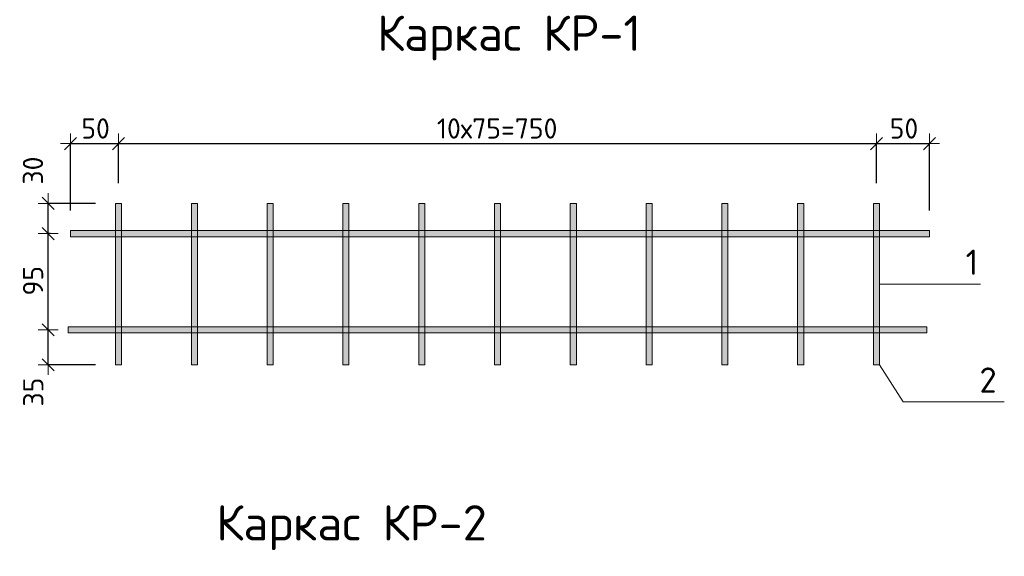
# Model space of a CAD drawing. Header units: metres. Extents: x -38.2 to -0.5, y -15 to -2.2.
# Tile 3 of 4: x -4.145 to -3.171, y -2.848 to -2.316. Entities that reach past the tile are written whole.
import ezdxf

# ---------------------------------------------------------------- set-up
doc = ezdxf.new("R2010")
doc.units = ezdxf.units.M
doc.header["$PDMODE"] = 65
for name, color, linetype, lineweight in [('XR$2$STANDARD_1', 7, 'Continuous', 25), ('XR$2$Размерная линия (1)', 7, 'Continuous', 13), ('XR$2$Текст_ общее_1', 7, 'Continuous', 13)]:
    doc.layers.add(name, color=color, linetype=linetype, lineweight=lineweight)
doc.styles.add('ISOCPEUR', font='txt')
doc.dimstyles.new('DIMSTYLE_2', dxfattribs={"dimtxt": 0.02, "dimasz": 0.02, "dimexe": 0, "dimexo": 0, "dimgap": 0.01, "dimtad": 2, "dimdec": 0, "dimlfac": 1000, "dimrnd": 5, "dimzin": 12, "dimdsep": 46, "dimtxsty": 'ISOCPEUR', "dimblk1": 'ALL_ML_STRICH', "dimblk2": 'ALL_ML_STRICH', "dimsah": 1, "dimcen": 0, "dimclrd": 7, "dimclre": 256, "dimclrt": 7, "dimadec": 0, "dimazin": 0, "dimtfac": 1, "dimtdec": 0, "dimtix": 1, "dimtmove": 2, "dimatfit": 3, "dimfxl": 0, "dimtzin": 0, "dimlwd": 0, "dimlwe": -3, "dimarcsym": 0})
doc.dimstyles.new('DIMSTYLE_3', dxfattribs={"dimtxt": 0.02, "dimasz": 0.02, "dimexe": 0, "dimexo": 0, "dimgap": 0.01, "dimtad": 2, "dimdec": 0, "dimlfac": 1000, "dimrnd": 5, "dimzin": 12, "dimdsep": 46, "dimtxsty": 'ISOCPEUR', "dimblk1": 'ALL_ML_STRICH', "dimblk2": 'ALL_ML_STRICH', "dimsah": 1, "dimcen": 0, "dimclrd": 7, "dimclre": 256, "dimclrt": 7, "dimadec": 0, "dimazin": 0, "dimtfac": 1, "dimtdec": 0, "dimtix": 1, "dimtmove": 2, "dimatfit": 3, "dimfxl": 0, "dimtzin": 0, "dimlwd": 0, "dimlwe": -3, "dimarcsym": 0})
doc.dimstyles.new('DIMSTYLE_5', dxfattribs={"dimtxt": 0.02, "dimasz": 0.02, "dimexe": 0, "dimexo": 0, "dimgap": 0.01, "dimtad": 2, "dimdec": 0, "dimlfac": 1000, "dimrnd": 5, "dimzin": 12, "dimdsep": 46, "dimtxsty": 'ISOCPEUR', "dimblk1": 'ALL_ML_STRICH', "dimblk2": 'ALL_ML_STRICH', "dimsah": 1, "dimcen": 0, "dimclrd": 7, "dimclre": 256, "dimclrt": 7, "dimadec": 0, "dimazin": 0, "dimtfac": 1, "dimtdec": 0, "dimtix": 1, "dimtmove": 2, "dimatfit": 3, "dimfxl": 0, "dimtvp": 1.2, "dimtzin": 0, "dimlwd": 0, "dimlwe": -3, "dimarcsym": 0})

# ---------------------------------------------------------------- blocks, each defined once
blk = doc.blocks.new('СЛОЖНЫЙ_ОБЪЕКТ_1')
at = {"layer": 'XR$2$STANDARD_1', "linetype": 'Continuous', "lineweight": 13, "true_color": 0xababab, "transparency": 33554687}
blk.add_hatch(color=253, dxfattribs=at).paths.add_polyline_path([(-4.05022, -2.65827), (-4.05022, -2.49827), (-4.04422, -2.49827), (-4.04422, -2.65827)], flags=16)
at = {"layer": 'XR$2$STANDARD_1', "color": 7, "linetype": 'Continuous', "lineweight": 13, "transparency": 33554687}
blk.add_lwpolyline([(-4.05022, -2.65827), (-4.05022, -2.49827), (-4.04422, -2.49827), (-4.04422, -2.65827), (-4.05022, -2.65827)], close=True, dxfattribs=at)
blk = doc.blocks.new('СЛОЖНЫЙ_ОБЪЕКТ_2')
at = {"layer": 'XR$2$STANDARD_1', "linetype": 'Continuous', "lineweight": 13, "true_color": 0xababab, "transparency": 33554687}
blk.add_hatch(color=253, dxfattribs=at).paths.add_polyline_path([(-3.97522, -2.65827), (-3.97522, -2.49827), (-3.96922, -2.49827), (-3.96922, -2.65827)], flags=16)
at = {"layer": 'XR$2$STANDARD_1', "color": 7, "linetype": 'Continuous', "lineweight": 13, "transparency": 33554687}
blk.add_lwpolyline([(-3.97522, -2.65827), (-3.97522, -2.49827), (-3.96922, -2.49827), (-3.96922, -2.65827), (-3.97522, -2.65827)], close=True, dxfattribs=at)
blk = doc.blocks.new('СЛОЖНЫЙ_ОБЪЕКТ_3')
at = {"layer": 'XR$2$STANDARD_1', "linetype": 'Continuous', "lineweight": 13, "true_color": 0xababab, "transparency": 33554687}
blk.add_hatch(color=253, dxfattribs=at).paths.add_polyline_path([(-3.90022, -2.65827), (-3.90022, -2.49827), (-3.89422, -2.49827), (-3.89422, -2.65827)], flags=16)
at = {"layer": 'XR$2$STANDARD_1', "color": 7, "linetype": 'Continuous', "lineweight": 13, "transparency": 33554687}
blk.add_lwpolyline([(-3.90022, -2.65827), (-3.90022, -2.49827), (-3.89422, -2.49827), (-3.89422, -2.65827), (-3.90022, -2.65827)], close=True, dxfattribs=at)
blk = doc.blocks.new('СЛОЖНЫЙ_ОБЪЕКТ_4')
at = {"layer": 'XR$2$STANDARD_1', "linetype": 'Continuous', "lineweight": 13, "true_color": 0xababab, "transparency": 33554687}
blk.add_hatch(color=253, dxfattribs=at).paths.add_polyline_path([(-3.82522, -2.65827), (-3.82522, -2.49827), (-3.81922, -2.49827), (-3.81922, -2.65827)], flags=16)
at = {"layer": 'XR$2$STANDARD_1', "color": 7, "linetype": 'Continuous', "lineweight": 13, "transparency": 33554687}
blk.add_lwpolyline([(-3.82522, -2.65827), (-3.82522, -2.49827), (-3.81922, -2.49827), (-3.81922, -2.65827), (-3.82522, -2.65827)], close=True, dxfattribs=at)
blk = doc.blocks.new('СЛОЖНЫЙ_ОБЪЕКТ_5')
at = {"layer": 'XR$2$STANDARD_1', "linetype": 'Continuous', "lineweight": 13, "true_color": 0xababab, "transparency": 33554687}
blk.add_hatch(color=253, dxfattribs=at).paths.add_polyline_path([(-3.75022, -2.65827), (-3.75022, -2.49827), (-3.74422, -2.49827), (-3.74422, -2.65827)], flags=16)
at = {"layer": 'XR$2$STANDARD_1', "color": 7, "linetype": 'Continuous', "lineweight": 13, "transparency": 33554687}
blk.add_lwpolyline([(-3.75022, -2.65827), (-3.75022, -2.49827), (-3.74422, -2.49827), (-3.74422, -2.65827), (-3.75022, -2.65827)], close=True, dxfattribs=at)
blk = doc.blocks.new('СЛОЖНЫЙ_ОБЪЕКТ_6')
at = {"layer": 'XR$2$STANDARD_1', "linetype": 'Continuous', "lineweight": 13, "true_color": 0xababab, "transparency": 33554687}
blk.add_hatch(color=253, dxfattribs=at).paths.add_polyline_path([(-3.67522, -2.65827), (-3.67522, -2.49827), (-3.66922, -2.49827), (-3.66922, -2.65827)], flags=16)
at = {"layer": 'XR$2$STANDARD_1', "color": 7, "linetype": 'Continuous', "lineweight": 13, "transparency": 33554687}
blk.add_lwpolyline([(-3.67522, -2.65827), (-3.67522, -2.49827), (-3.66922, -2.49827), (-3.66922, -2.65827), (-3.67522, -2.65827)], close=True, dxfattribs=at)
blk = doc.blocks.new('СЛОЖНЫЙ_ОБЪЕКТ_7')
at = {"layer": 'XR$2$STANDARD_1', "linetype": 'Continuous', "lineweight": 13, "true_color": 0xababab, "transparency": 33554687}
blk.add_hatch(color=253, dxfattribs=at).paths.add_polyline_path([(-3.60022, -2.65827), (-3.60022, -2.49827), (-3.59422, -2.49827), (-3.59422, -2.65827)], flags=16)
at = {"layer": 'XR$2$STANDARD_1', "color": 7, "linetype": 'Continuous', "lineweight": 13, "transparency": 33554687}
blk.add_lwpolyline([(-3.60022, -2.65827), (-3.60022, -2.49827), (-3.59422, -2.49827), (-3.59422, -2.65827), (-3.60022, -2.65827)], close=True, dxfattribs=at)
blk = doc.blocks.new('СЛОЖНЫЙ_ОБЪЕКТ_8')
at = {"layer": 'XR$2$STANDARD_1', "linetype": 'Continuous', "lineweight": 13, "true_color": 0xababab, "transparency": 33554687}
blk.add_hatch(color=253, dxfattribs=at).paths.add_polyline_path([(-3.52522, -2.65827), (-3.52522, -2.49827), (-3.51922, -2.49827), (-3.51922, -2.65827)], flags=16)
at = {"layer": 'XR$2$STANDARD_1', "color": 7, "linetype": 'Continuous', "lineweight": 13, "transparency": 33554687}
blk.add_lwpolyline([(-3.52522, -2.65827), (-3.52522, -2.49827), (-3.51922, -2.49827), (-3.51922, -2.65827), (-3.52522, -2.65827)], close=True, dxfattribs=at)
blk = doc.blocks.new('СЛОЖНЫЙ_ОБЪЕКТ_9')
at = {"layer": 'XR$2$STANDARD_1', "linetype": 'Continuous', "lineweight": 13, "true_color": 0xababab, "transparency": 33554687}
blk.add_hatch(color=253, dxfattribs=at).paths.add_polyline_path([(-3.45022, -2.65827), (-3.45022, -2.49827), (-3.44422, -2.49827), (-3.44422, -2.65827)], flags=16)
at = {"layer": 'XR$2$STANDARD_1', "color": 7, "linetype": 'Continuous', "lineweight": 13, "transparency": 33554687}
blk.add_lwpolyline([(-3.45022, -2.65827), (-3.45022, -2.49827), (-3.44422, -2.49827), (-3.44422, -2.65827), (-3.45022, -2.65827)], close=True, dxfattribs=at)
blk = doc.blocks.new('СЛОЖНЫЙ_ОБЪЕКТ_10')
at = {"layer": 'XR$2$STANDARD_1', "linetype": 'Continuous', "lineweight": 13, "true_color": 0xababab, "transparency": 33554687}
blk.add_hatch(color=253, dxfattribs=at).paths.add_polyline_path([(-3.37522, -2.65827), (-3.37522, -2.49827), (-3.36922, -2.49827), (-3.36922, -2.65827)], flags=16)
at = {"layer": 'XR$2$STANDARD_1', "color": 7, "linetype": 'Continuous', "lineweight": 13, "transparency": 33554687}
blk.add_lwpolyline([(-3.37522, -2.65827), (-3.37522, -2.49827), (-3.36922, -2.49827), (-3.36922, -2.65827), (-3.37522, -2.65827)], close=True, dxfattribs=at)
blk = doc.blocks.new('СЛОЖНЫЙ_ОБЪЕКТ_11')
at = {"layer": 'XR$2$STANDARD_1', "linetype": 'Continuous', "lineweight": 13, "true_color": 0xababab, "transparency": 33554687}
blk.add_hatch(color=253, dxfattribs=at).paths.add_polyline_path([(-3.30022, -2.65827), (-3.30022, -2.49827), (-3.29422, -2.49827), (-3.29422, -2.65827)], flags=16)
at = {"layer": 'XR$2$STANDARD_1', "color": 7, "linetype": 'Continuous', "lineweight": 13, "transparency": 33554687}
blk.add_lwpolyline([(-3.30022, -2.65827), (-3.30022, -2.49827), (-3.29422, -2.49827), (-3.29422, -2.65827), (-3.30022, -2.65827)], close=True, dxfattribs=at)
blk = doc.blocks.new('СЛОЖНЫЙ_ОБЪЕКТ_23')
at = {"layer": 'XR$2$STANDARD_1', "linetype": 'Continuous', "lineweight": 13, "true_color": 0xababab, "transparency": 33554687}
blk.add_hatch(color=253, dxfattribs=at).paths.add_polyline_path([(-3.24722, -2.62057), (-4.09722, -2.62057), (-4.09722, -2.62657), (-3.24722, -2.62657)])
at = {"layer": 'XR$2$STANDARD_1', "color": 7, "linetype": 'Continuous', "lineweight": 13, "transparency": 33554687}
blk.add_lwpolyline([(-3.24722, -2.62057), (-4.09722, -2.62057), (-4.09722, -2.62657), (-3.24722, -2.62657), (-3.24722, -2.62057)], close=True, dxfattribs=at)
blk = doc.blocks.new('СЛОЖНЫЙ_ОБЪЕКТ_26')
at = {"layer": 'XR$2$STANDARD_1', "linetype": 'Continuous', "lineweight": 13, "true_color": 0xababab, "transparency": 33554687}
blk.add_hatch(color=253, dxfattribs=at).paths.add_polyline_path([(-3.24478, -2.52527), (-4.09478, -2.52527), (-4.09478, -2.53127), (-3.24478, -2.53127)])
at = {"layer": 'XR$2$STANDARD_1', "color": 7, "linetype": 'Continuous', "lineweight": 13, "transparency": 33554687}
blk.add_lwpolyline([(-3.24478, -2.52527), (-4.09478, -2.52527), (-4.09478, -2.53127), (-3.24478, -2.53127), (-3.24478, -2.52527)], close=True, dxfattribs=at)
blk = doc.blocks.new('ALL_ML_STRICH')
at = {"color": 0, "linetype": 'ByBlock', "lineweight": -2}
for p, q in [((0, -0.5), (0, 0.5)), ((-1, 0), (0.5, 0)), ((-0.3, -0.3), (0.3, 0.3))]:
    blk.add_line(p, q, dxfattribs=at)
blk = doc.blocks.new('*D33')
at = {"layer": 'DEFPOINTS', "color": 7, "linetype": 'Continuous', "lineweight": 13, "transparency": 33554687}
for p in [(-4.09478, -2.43911), (-4.04722, -2.49827), (-4.09478, -2.52527)]:
    blk.add_point(p, dxfattribs=at)
at = {"layer": 'XR$2$Размерная линия (1)', "color": 9, "linetype": 'Continuous', "lineweight": -2, "true_color": 0xc7c7c7, "transparency": 33554687}
for p, q in [((-4.09478, -2.50527), (-4.09478, -2.43911)), ((-4.04722, -2.47827), (-4.04722, -2.43911))]:
    blk.add_line(p, q, dxfattribs=at)
at = {"layer": 'XR$2$Размерная линия (1)', "color": 7, "linetype": 'Continuous', "lineweight": -2, "transparency": 33554687}
blk.add_line((-4.09478, -2.43911), (-4.04722, -2.43911), dxfattribs=at)
at = {"layer": 'XR$2$Размерная линия (1)', "color": 7, "linetype": 'Continuous', "lineweight": 13, "transparency": 33554687, "xscale": 0.02, "yscale": 0.02, "zscale": 0.02, "rotation": 180}
blk.add_blockref('ALL_ML_STRICH', (-4.09478, -2.43911), dxfattribs=at)
at = {"layer": 'XR$2$Размерная линия (1)', "color": 7, "linetype": 'Continuous', "lineweight": 13, "transparency": 33554687, "xscale": 0.02, "yscale": 0.02, "zscale": 0.02}
blk.add_blockref('ALL_ML_STRICH', (-4.04722, -2.43911), dxfattribs=at)
at = {"layer": 'XR$2$Размерная линия (1)', "color": 7, "linetype": 'Continuous', "lineweight": 13, "transparency": 33554687, "insert": (-4.07, -2.42411), "char_height": 0.02, "width": 0.04, "attachment_point": 5, "style": 'ISOCPEUR'}
blk.add_mtext('\\A1;{50}', dxfattribs=at)
blk = doc.blocks.new('*D34')
at = {"layer": 'DEFPOINTS', "color": 7, "linetype": 'Continuous', "lineweight": 13, "transparency": 33554687}
for p in [(-4.04722, -2.43911), (-4.04722, -2.49827), (-3.29722, -2.49827)]:
    blk.add_point(p, dxfattribs=at)
at = {"layer": 'XR$2$Размерная линия (1)', "color": 9, "linetype": 'Continuous', "lineweight": -2, "true_color": 0xc7c7c7, "transparency": 33554687}
for p, q in [((-4.04722, -2.47827), (-4.04722, -2.43911)), ((-3.29722, -2.47827), (-3.29722, -2.43911))]:
    blk.add_line(p, q, dxfattribs=at)
at = {"layer": 'XR$2$Размерная линия (1)', "color": 7, "linetype": 'Continuous', "lineweight": -2, "transparency": 33554687}
blk.add_line((-4.04722, -2.43911), (-3.29722, -2.43911), dxfattribs=at)
at = {"layer": 'XR$2$Размерная линия (1)', "color": 7, "linetype": 'Continuous', "lineweight": 13, "transparency": 33554687, "xscale": 0.02, "yscale": 0.02, "zscale": 0.02, "rotation": 180}
blk.add_blockref('ALL_ML_STRICH', (-4.04722, -2.43911), dxfattribs=at)
at = {"layer": 'XR$2$Размерная линия (1)', "color": 7, "linetype": 'Continuous', "lineweight": 13, "transparency": 33554687, "xscale": 0.02, "yscale": 0.02, "zscale": 0.02}
blk.add_blockref('ALL_ML_STRICH', (-3.29722, -2.43911), dxfattribs=at)
at = {"layer": 'XR$2$Размерная линия (1)', "color": 7, "linetype": 'Continuous', "lineweight": 13, "transparency": 33554687, "insert": (-3.73222, -2.41411), "char_height": 0.02, "width": 0.001, "attachment_point": 1, "line_spacing_factor": 0.60241, "style": 'ISOCPEUR'}
blk.add_mtext('10х75=750', dxfattribs=at)
blk = doc.blocks.new('*D35')
at = {"layer": 'DEFPOINTS', "color": 7, "linetype": 'Continuous', "lineweight": 13, "transparency": 33554687}
for p in [(-3.29722, -2.43911), (-3.29722, -2.49827), (-3.24478, -2.52527)]:
    blk.add_point(p, dxfattribs=at)
at = {"layer": 'XR$2$Размерная линия (1)', "color": 9, "linetype": 'Continuous', "lineweight": -2, "true_color": 0xc7c7c7, "transparency": 33554687}
for p, q in [((-3.29722, -2.47827), (-3.29722, -2.43911)), ((-3.24478, -2.50527), (-3.24478, -2.43911))]:
    blk.add_line(p, q, dxfattribs=at)
at = {"layer": 'XR$2$Размерная линия (1)', "color": 7, "linetype": 'Continuous', "lineweight": -2, "transparency": 33554687}
blk.add_line((-3.29722, -2.43911), (-3.24478, -2.43911), dxfattribs=at)
at = {"layer": 'XR$2$Размерная линия (1)', "color": 7, "linetype": 'Continuous', "lineweight": 13, "transparency": 33554687, "xscale": 0.02, "yscale": 0.02, "zscale": 0.02, "rotation": 180}
blk.add_blockref('ALL_ML_STRICH', (-3.29722, -2.43911), dxfattribs=at)
at = {"layer": 'XR$2$Размерная линия (1)', "color": 7, "linetype": 'Continuous', "lineweight": 13, "transparency": 33554687, "xscale": 0.02, "yscale": 0.02, "zscale": 0.02}
blk.add_blockref('ALL_ML_STRICH', (-3.24478, -2.43911), dxfattribs=at)
at = {"layer": 'XR$2$Размерная линия (1)', "color": 7, "linetype": 'Continuous', "lineweight": 13, "transparency": 33554687, "insert": (-3.27, -2.42411), "char_height": 0.02, "width": 0.04, "attachment_point": 5, "style": 'ISOCPEUR'}
blk.add_mtext('\\A1;{50}', dxfattribs=at)
blk = doc.blocks.new('*D48')
at = {"layer": 'DEFPOINTS', "color": 7, "linetype": 'Continuous', "lineweight": 13, "transparency": 33554687}
for p in [(-4.09722, -2.62357), (-4.11686, -2.65827), (-4.05022, -2.65827)]:
    blk.add_point(p, dxfattribs=at)
at = {"layer": 'XR$2$Размерная линия (1)', "color": 9, "linetype": 'Continuous', "lineweight": -2, "true_color": 0xc7c7c7, "transparency": 33554687}
for p, q in [((-4.11686, -2.62357), (-4.11686, -2.62357)), ((-4.07022, -2.65827), (-4.11686, -2.65827))]:
    blk.add_line(p, q, dxfattribs=at)
at = {"layer": 'XR$2$Размерная линия (1)', "color": 7, "linetype": 'Continuous', "lineweight": -2, "transparency": 33554687}
blk.add_line((-4.11686, -2.65827), (-4.11686, -2.62357), dxfattribs=at)
at = {"layer": 'XR$2$Размерная линия (1)', "color": 7, "linetype": 'Continuous', "lineweight": 13, "transparency": 33554687, "xscale": 0.02, "yscale": 0.02, "zscale": 0.02}
for p, rotation in [((-4.11686, -2.62357), 90), ((-4.11686, -2.65827), 270)]:
    blk.add_blockref('ALL_ML_STRICH', p, dxfattribs=dict(at, rotation=rotation))
at = {"layer": 'XR$2$Размерная линия (1)', "color": 7, "linetype": 'Continuous', "lineweight": 13, "transparency": 33554687, "insert": (-4.13163, -2.68521), "char_height": 0.02, "width": 0.04, "attachment_point": 5, "rotation": 90, "style": 'ISOCPEUR'}
blk.add_mtext('\\A1;{35}', dxfattribs=at)
blk = doc.blocks.new('*D49')
at = {"layer": 'DEFPOINTS', "color": 7, "linetype": 'Continuous', "lineweight": 13, "transparency": 33554687}
for p in [(-4.09478, -2.52827), (-4.11686, -2.62357), (-4.09722, -2.62357)]:
    blk.add_point(p, dxfattribs=at)
at = {"layer": 'XR$2$Размерная линия (1)', "color": 9, "linetype": 'Continuous', "lineweight": -2, "true_color": 0xc7c7c7, "transparency": 33554687}
for p, q in [((-4.11478, -2.52827), (-4.11686, -2.52827)), ((-4.11686, -2.62357), (-4.11686, -2.62357))]:
    blk.add_line(p, q, dxfattribs=at)
at = {"layer": 'XR$2$Размерная линия (1)', "color": 7, "linetype": 'Continuous', "lineweight": -2, "transparency": 33554687}
blk.add_line((-4.11686, -2.62357), (-4.11686, -2.52827), dxfattribs=at)
at = {"layer": 'XR$2$Размерная линия (1)', "color": 7, "linetype": 'Continuous', "lineweight": 13, "transparency": 33554687, "xscale": 0.02, "yscale": 0.02, "zscale": 0.02}
for p, rotation in [((-4.11686, -2.52827), 90), ((-4.11686, -2.62357), 270)]:
    blk.add_blockref('ALL_ML_STRICH', p, dxfattribs=dict(at, rotation=rotation))
at = {"layer": 'XR$2$Размерная линия (1)', "color": 7, "linetype": 'Continuous', "lineweight": 13, "transparency": 33554687, "insert": (-4.13186, -2.57492), "char_height": 0.02, "width": 0.04, "attachment_point": 5, "rotation": 90, "style": 'ISOCPEUR'}
blk.add_mtext('\\A1;{95}', dxfattribs=at)
blk = doc.blocks.new('*D50')
at = {"layer": 'DEFPOINTS', "color": 7, "linetype": 'Continuous', "lineweight": 13, "transparency": 33554687}
for p in [(-4.05022, -2.49827), (-4.11686, -2.52827), (-4.09478, -2.52827)]:
    blk.add_point(p, dxfattribs=at)
at = {"layer": 'XR$2$Размерная линия (1)', "color": 9, "linetype": 'Continuous', "lineweight": -2, "true_color": 0xc7c7c7, "transparency": 33554687}
for p, q in [((-4.07022, -2.49827), (-4.11686, -2.49827)), ((-4.11478, -2.52827), (-4.11686, -2.52827))]:
    blk.add_line(p, q, dxfattribs=at)
at = {"layer": 'XR$2$Размерная линия (1)', "color": 7, "linetype": 'Continuous', "lineweight": -2, "transparency": 33554687}
blk.add_line((-4.11686, -2.52827), (-4.11686, -2.49827), dxfattribs=at)
at = {"layer": 'XR$2$Размерная линия (1)', "color": 7, "linetype": 'Continuous', "lineweight": 13, "transparency": 33554687, "xscale": 0.02, "yscale": 0.02, "zscale": 0.02}
for p, rotation in [((-4.11686, -2.49827), 90), ((-4.11686, -2.52827), 270)]:
    blk.add_blockref('ALL_ML_STRICH', p, dxfattribs=dict(at, rotation=rotation))
at = {"layer": 'XR$2$Размерная линия (1)', "color": 7, "linetype": 'Continuous', "lineweight": 13, "transparency": 33554687, "insert": (-4.13197, -2.4658), "char_height": 0.02, "width": 0.04, "attachment_point": 5, "rotation": 90, "style": 'ISOCPEUR'}
blk.add_mtext('\\A1;{30}', dxfattribs=at)

msp = doc.modelspace()

# ---------------------------------------------------------------- linework, layer by layer
at = {"layer": 'XR$2$STANDARD_1', "color": 7, "linetype": 'Continuous', "lineweight": 13, "transparency": 33554687}
msp.add_line((-3.29422, -2.57827), (-3.19422, -2.57827), dxfattribs=at)
msp.add_lwpolyline([(-3.29422, -2.65827), (-3.2707, -2.69497), (-3.1707, -2.69497)], dxfattribs=at)

# ---------------------------------------------------------------- block references
for name in ['СЛОЖНЫЙ_ОБЪЕКТ_1', 'СЛОЖНЫЙ_ОБЪЕКТ_2', 'СЛОЖНЫЙ_ОБЪЕКТ_3', 'СЛОЖНЫЙ_ОБЪЕКТ_4', 'СЛОЖНЫЙ_ОБЪЕКТ_5', 'СЛОЖНЫЙ_ОБЪЕКТ_6', 'СЛОЖНЫЙ_ОБЪЕКТ_7', 'СЛОЖНЫЙ_ОБЪЕКТ_8', 'СЛОЖНЫЙ_ОБЪЕКТ_9', 'СЛОЖНЫЙ_ОБЪЕКТ_10', 'СЛОЖНЫЙ_ОБЪЕКТ_11', 'СЛОЖНЫЙ_ОБЪЕКТ_26', 'СЛОЖНЫЙ_ОБЪЕКТ_23']:
    msp.add_blockref(name, (0, 0), dxfattribs=at)

# ---------------------------------------------------------------- texts
at = {"layer": 'XR$2$Текст_ общее_1', "color": 7, "linetype": 'Continuous', "lineweight": 13, "transparency": 33554687, "attachment_point": 5, "style": 'ISOCPEUR'}
for s, insert, char_height, width in [('\\A1;{\\fISOCPEUR|i0|b0;\\H0.035000;\\W1.000000;\\C7;Каркас КР-1}\\P', (-3.66079, -2.33444), 0.035, 0.2896463), ('\\A1;{\\fISOCPEUR|i0|b0;\\H0.025000;\\W1.000000;\\C7;1}\\P', (-3.2027, -2.55661), 0.025, 0.0194444), ('\\A1;{\\fISOCPEUR|i0|b0;\\H0.025000;\\W1.000000;\\C7;2}\\P', (-3.18676, -2.6733), 0.025, 0.0272222), ('\\A1;{\\fISOCPEUR|i0|b0;\\H0.035000;\\W1.000000;\\C7;Каркас КР-2}\\P', (-3.81664, -2.81948), 0.035, 0.2970732)]:
    msp.add_mtext(s, dxfattribs=dict(at, insert=insert, char_height=char_height, width=width))

# ---------------------------------------------------------------- dimensions: what is measured, and where the dimension line sits
at = {"layer": 'XR$2$Размерная линия (1)', "color": 7, "linetype": 'Continuous', "lineweight": 13, "transparency": 33554687}
for base, p1, p2, dimstyle, picture, middle in [((-4.04722, -2.43911), (-4.09478, -2.50527), (-4.04722, -2.47827), 'DIMSTYLE_2', '*D33', (-4.07, -2.42411)), ((-3.24478, -2.43911), (-3.29722, -2.47827), (-3.24478, -2.50527), 'DIMSTYLE_3', '*D35', (-3.27, -2.42411))]:
    dim = msp.add_linear_dim(base=base, p1=p1, p2=p2, dimstyle=dimstyle, override={"dimpost": '<>', "dimclrd": 7, "dimclre": 9, "dimclrt": 7, "dimlwd": 0, "dimlwe": 65533}, dxfattribs=at)
    dim.commit()
    dim.dimension.update_dxf_attribs({"geometry": picture, "text_midpoint": middle, "dimtype": 160})
dim = msp.add_linear_dim(base=(-3.29722, -2.43911), p1=(-4.04722, -2.47827), p2=(-3.29722, -2.47827), text='10х75=750', dimstyle='DIMSTYLE_3', override={"dimpost": '<>', "dimclrd": 7, "dimclre": 9, "dimclrt": 7, "dimlwd": 0, "dimlwe": 65533}, dxfattribs=at)
dim.commit()
dim.dimension.update_dxf_attribs({"geometry": '*D34', "text_midpoint": (-3.67222, -2.42911), "dimtype": 160})
for base, p1, p2, dimstyle, picture, middle in [((-4.11686, -2.49827), (-4.11478, -2.52827), (-4.07022, -2.49827), 'DIMSTYLE_5', '*D50', (-4.13197, -2.4658)), ((-4.11686, -2.52827), (-4.11686, -2.62357), (-4.11478, -2.52827), 'DIMSTYLE_3', '*D49', (-4.13186, -2.57492)), ((-4.11686, -2.62357), (-4.07022, -2.65827), (-4.11686, -2.62357), 'DIMSTYLE_5', '*D48', (-4.13163, -2.68521))]:
    dim = msp.add_linear_dim(base=base, p1=p1, p2=p2, angle=90, dimstyle=dimstyle, override={"dimpost": '<>', "dimclrd": 7, "dimclre": 9, "dimclrt": 7, "dimlwd": 0, "dimlwe": 65533}, dxfattribs=at)
    dim.commit()
    dim.dimension.update_dxf_attribs({"geometry": picture, "text_midpoint": middle, "dimtype": 160})

doc.saveas('drawing.dxf')
